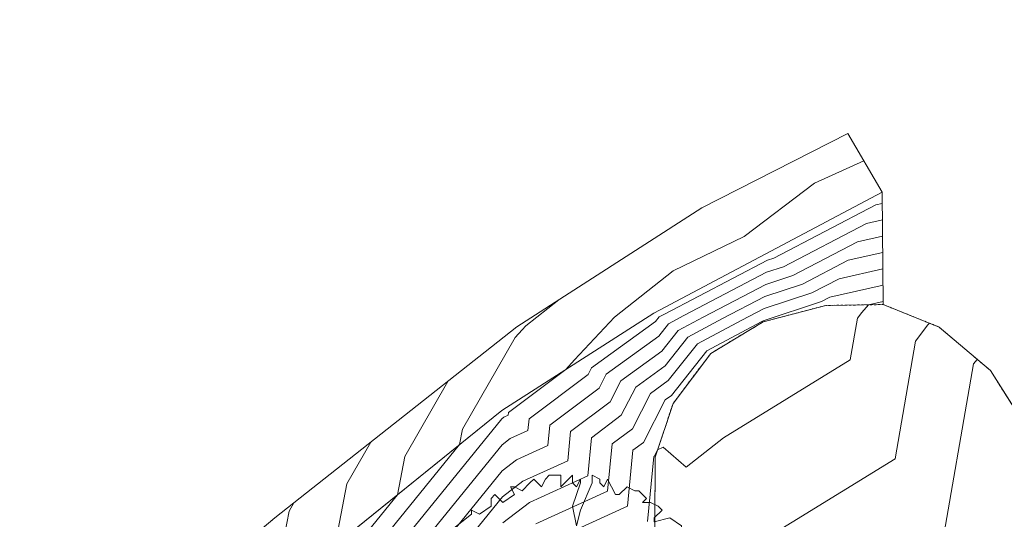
# Model space of a CAD drawing. Header units: metres. Extents: x 3490449 to 3490968, y 5754217 to 5754743.
# Tile 45 of 212: x 3490667 to 3490715, y 5754375 to 5754399. Entities that reach past the tile are written whole.
import ezdxf

# ---------------------------------------------------------------- set-up
doc = ezdxf.new("R2010")
doc.units = ezdxf.units.M
doc.header["$LTSCALE"] = 0.25
doc.linetypes.add('Kartierung-07$0$STRICHLINIE', pattern=[19.05, 12.7, -6.35])
for name, color, linetype, lineweight, true_color in [('Kartierung-07$0$$BRUCH', 7, 'Continuous', 18, 0x82563a), ('Kartierung-07$0$$HOEHEN_Haupt', 7, 'Continuous', 18, 0x82563a), ('Kartierung-07$0$$HOEHEN_Mittel', 7, 'Continuous', 18, 0x82563a), ('Kartierung-07$0$B_Baum', 7, 'Continuous', 18, 0x82563a), ('Kartierung-07$0$B_Befestigt', 7, 'Continuous', 18, 0x82563a), ('Kartierung-07$0$B_Flachbord', 7, 'Kartierung-07$0$STRICHLINIE', 18, 0x82563a), ('Kartierung-07$0$Hilfe_DGM', 7, 'Continuous', 18, 0x82563a)]:
    doc.layers.add(name, color=color, linetype=linetype, lineweight=lineweight, true_color=true_color)

# ---------------------------------------------------------------- blocks, each defined once
blk = doc.blocks.new('Kartierung-07$0$B_Baum')
at = {"layer": 'Kartierung-07$0$B_Baum'}
blk.add_lwpolyline([(-0.4417, -0.1918), (-0.4667, -0.1793), (-0.4542, -0.1418), (-0.4667, -0.1418), (-0.4792, -0.1543), (-0.4917, -0.1293), (-0.4792, -0.1168), (-0.4792, -0.1043), (-0.4542, -0.0793), (-0.4792, -0.0793), (-0.4917, -0.0543), (-0.4792, -0.0543), (-0.4917, -0.0293), (-0.4917, -0.0043), (-0.4792, 0.0082), (-0.4792, -0.0043), (-0.4667, -0.0043), (-0.4542, 0.0082), (-0.4667, 0.0457), (-0.4917, 0.0332), (-0.5042, 0.0707), (-0.4667, 0.0957), (-0.4792, 0.1082), (-0.4542, 0.1207), (-0.4542, 0.1457), (-0.4542, 0.1707), (-0.4292, 0.1832), (-0.3542, 0.1457), (-0.3417, 0.1582), (-0.2917, 0.1082), (-0.2792, 0.1207), (-0.3292, 0.1707), (-0.3542, 0.1707), (-0.4292, 0.2082), (-0.4417, 0.2332), (-0.4167, 0.2332), (-0.4042, 0.2457), (-0.4167, 0.2832), (-0.4042, 0.2957), (-0.3792, 0.2957), (-0.3667, 0.3082), (-0.3667, 0.3332), (-0.3792, 0.3332), (-0.3167, 0.3832), (-0.3167, 0.3957), (-0.2917, 0.3832), (-0.2542, 0.4082), (-0.2542, 0.4332), (-0.2417, 0.4457), (-0.2167, 0.4207), (-0.1792, 0.4457), (-0.1917, 0.4707), (-0.1792, 0.4707), (-0.1542, 0.4582), (-0.1292, 0.4832), (-0.1167, 0.4957), (-0.0917, 0.4707), (-0.0792, 0.4957), (-0.0667, 0.5082), (-0.0292, 0.5082), (-0.0292, 0.4707), (-0.0167, 0.4832), (0.0083, 0.5082), (0.0083, 0.4832), (0.0208, 0.4707), (0.0333, 0.4957), (0.0333, 0.4832), (0.0083, 0.4082), (0.0208, 0.3457), (0.0333, 0.3957), (0.0708, 0.4832), (0.0708, 0.5082), (0.0958, 0.4957), (0.0958, 0.4832), (0.1083, 0.4707), (0.1208, 0.4957), (0.1333, 0.4707), (0.1458, 0.4457), (0.1583, 0.4457), (0.1833, 0.4707), (0.2083, 0.4582), (0.2208, 0.4582), (0.2458, 0.4332), (0.2333, 0.4207), (0.2583, 0.4207), (0.2833, 0.4082), (0.2958, 0.3957), (0.2708, 0.3707), (0.2708, 0.3582), (0.3208, 0.3707), (0.3583, 0.3457), (0.3583, 0.3332), (0.4083, 0.3082), (0.4208, 0.2832), (0.4208, 0.2582), (0.4583, 0.2457), (0.4333, 0.2207), (0.4583, 0.1957), (0.4083, 0.1832), (0.2958, 0.1332), (0.3083, 0.1207), (0.4208, 0.1582), (0.4833, 0.1457), (0.4708, 0.1207), (0.5083, 0.0957), (0.4958, 0.0832), (0.4958, 0.0707), (0.4833, 0.0457), (0.5083, -0.0168), (0.4958, -0.0293), (0.4958, -0.0918), (0.4833, -0.1168), (0.4583, -0.0793), (0.3583, -0.0668), (0.3833, -0.0918), (0.4083, -0.1043), (0.4333, -0.1293), (0.4208, -0.1918), (0.4583, -0.2168), (0.4333, -0.2418), (0.3958, -0.2418), (0.4208, -0.2793), (0.3958, -0.2918), (0.3833, -0.3418), (0.3708, -0.3418), (0.2583, -0.2293), (0.2208, -0.2418), (0.2583, -0.2668), (0.2958, -0.3043), (0.3083, -0.3793), (0.2833, -0.4168), (0.2583, -0.4043), (0.2458, -0.4418), (0.2083, -0.4293), (0.1458, -0.5043), (0.1208, -0.4793), (0.0833, -0.5168), (0.0833, -0.4793), (0.0583, -0.5043), (0.0333, -0.5043), (0.0333, -0.4543), (0.0208, -0.3668), (-0.0167, -0.5043), (-0.0417, -0.5043), (-0.0667, -0.4793), (-0.1042, -0.4918), (-0.1292, -0.4918), (-0.1167, -0.4668), (-0.1417, -0.4543), (-0.1542, -0.4793), (-0.1917, -0.4543), (-0.1167, -0.3668), (-0.1167, -0.3293), (-0.1542, -0.3293), (-0.1792, -0.4043), (-0.2292, -0.4418), (-0.2542, -0.4418), (-0.2542, -0.4043), (-0.3042, -0.4043), (-0.3167, -0.3918), (-0.3167, -0.3668), (-0.3417, -0.3668), (-0.3917, -0.3168), (-0.3417, -0.2668), (-0.2917, -0.2293), (-0.3042, -0.2043), (-0.3917, -0.2918), (-0.4042, -0.2668), (-0.4417, -0.2418), (-0.3042, -0.1543), (-0.3042, -0.1293), (-0.2792, -0.1043), (-0.2792, -0.0918), (-0.3542, -0.1668), (-0.3792, -0.1668), (-0.4417, -0.1918)], dxfattribs=at)

msp = doc.modelspace()

# ---------------------------------------------------------------- linework, layer by layer
at = {"layer": 'Kartierung-07$0$$BRUCH', "ltscale": 0.02}
for p, q in [((3490707.016, 5754393.445), (3490699.974, 5754389.859)), ((3490697.648, 5754384.774), (3490708.671, 5754390.61)), ((3490699.974, 5754389.859), (3490691.049, 5754384.113)), ((3490705.944, 5754385.145), (3490702.925, 5754384.352)), ((3490708.725, 5754385.188), (3490705.944, 5754385.145)), ((3490711.421, 5754384.102), (3490708.725, 5754385.188)), ((3490690.312, 5754380.082), (3490697.648, 5754384.774)), ((3490702.925, 5754384.352), (3490700.398, 5754382.83)), ((3490691.049, 5754384.113), (3490679.365, 5754374.9)), ((3490713.893, 5754382.003), (3490711.421, 5754384.102)), ((3490700.398, 5754382.83), (3490698.583, 5754380.42)), ((3490715.647, 5754379.23), (3490713.893, 5754382.003)), ((3490698.583, 5754380.42), (3490697.72, 5754377.835)), ((3490674.26, 5754367.107), (3490690.312, 5754380.082)), ((3490697.72, 5754377.835), (3490697.697, 5754374.458)), ((3490679.365, 5754374.9), (3490670.899, 5754367.785))]:
    msp.add_line(p, q, dxfattribs=at)
at = {"layer": 'Kartierung-07$0$$HOEHEN_Haupt', "ltscale": 0.02}
for points in [[(3490708.7, 5754387.702), (3490707.032, 5754387.326), (3490704.821, 5754386.172), (3490703.011, 5754385.577), (3490700.967, 5754384.509), (3490699.291, 5754383.613), (3490698.194, 5754382.233), (3490696.779, 5754381.207), (3490696.082, 5754379.846), (3490694.643, 5754378.768), (3490694.461, 5754376.923), (3490691.649, 5754375.64), (3490690.369, 5754374.659)], [(3490665.657, 5754356.466), (3490667.442, 5754358.464), (3490668.546, 5754359.38), (3490669.353, 5754359.892), (3490673.817, 5754363.597), (3490675.123, 5754364.461), (3490676.058, 5754365.08), (3490676.928, 5754365.657), (3490682.316, 5754371.724), (3490682.956, 5754372.176), (3490683.154, 5754372.316), (3490683.524, 5754372.577), (3490688.276, 5754378.436), (3490688.418, 5754379.185), (3490690.955, 5754383.596), (3490691.302, 5754383.968), (3490691.478, 5754384.156), (3490693.077, 5754385.419)], [(3490711.45, 5754372.972), (3490713.081, 5754382.324), (3490713.253, 5754382.546)]]:
    msp.add_lwpolyline(points, dxfattribs=at)
at = {"layer": 'Kartierung-07$0$$HOEHEN_Mittel', "ltscale": 0.02}
for points in [[(3490707.786, 5754392.125), (3490705.402, 5754391.037), (3490702.005, 5754388.477), (3490698.578, 5754386.808), (3490695.763, 5754384.585), (3490693.828, 5754382.515), (3490693.401, 5754382.058), (3490690.633, 5754379.985), (3490690.619, 5754379.848), (3490690.411, 5754379.753), (3490690.316, 5754379.68), (3490684.142, 5754372.069), (3490683.588, 5754371.677), (3490683.291, 5754371.467), (3490682.33, 5754370.788), (3490677.499, 5754365.347), (3490676.442, 5754364.647), (3490675.307, 5754363.896), (3490673.722, 5754362.847), (3490669.859, 5754359.64), (3490668.88, 5754359.019), (3490667.936, 5754358.236), (3490665.771, 5754355.812)], [(3490708.676, 5754390.066), (3490708.365, 5754389.996), (3490703.446, 5754387.43), (3490703.134, 5754387.327), (3490698.17, 5754384.732), (3490697.906, 5754384.591), (3490697.734, 5754384.374), (3490694.648, 5754382.137), (3490694.482, 5754381.812), (3490691.635, 5754379.681), (3490691.58, 5754379.117), (3490690.721, 5754378.725), (3490690.329, 5754378.425), (3490684.761, 5754371.56)], [(3490708.684, 5754389.278), (3490707.92, 5754389.106), (3490703.904, 5754387.011), (3490703.093, 5754386.744), (3490699.102, 5754384.658), (3490698.368, 5754384.265), (3490697.887, 5754383.661), (3490695.358, 5754381.827), (3490695.015, 5754381.157), (3490692.638, 5754379.377), (3490692.54, 5754378.385), (3490691.03, 5754377.697), (3490690.342, 5754377.17), (3490685.38, 5754371.052)], [(3490708.692, 5754388.49), (3490707.476, 5754388.216), (3490704.363, 5754386.591), (3490703.052, 5754386.161), (3490700.035, 5754384.583), (3490698.829, 5754383.939), (3490698.04, 5754382.947), (3490696.068, 5754381.517), (3490695.549, 5754380.502), (3490693.64, 5754379.073), (3490693.5, 5754377.654), (3490691.34, 5754376.668), (3490690.355, 5754375.914), (3490685.999, 5754370.543)], [(3490708.708, 5754386.914), (3490706.588, 5754386.436), (3490705.279, 5754385.753), (3490702.97, 5754384.994), (3490701.899, 5754384.434), (3490699.752, 5754383.287), (3490698.347, 5754381.519), (3490697.489, 5754380.897), (3490696.616, 5754379.191), (3490695.645, 5754378.464), (3490695.421, 5754376.191), (3490691.959, 5754374.612)], [(3490708.716, 5754386.126), (3490706.144, 5754385.546), (3490705.738, 5754385.334), (3490702.929, 5754384.41), (3490702.832, 5754384.359), (3490700.213, 5754382.96), (3490698.5, 5754380.805), (3490698.199, 5754380.587), (3490697.149, 5754378.536), (3490696.647, 5754378.16), (3490696.381, 5754375.46), (3490692.268, 5754373.584)], [(3490697.342, 5754374.729), (3490697.65, 5754377.856), (3490697.683, 5754377.881), (3490697.834, 5754378.176), (3490698.096, 5754378.305), (3490699.22, 5754377.341), (3490701.014, 5754378.756), (3490707.131, 5754382.519), (3490707.483, 5754384.537), (3490707.695, 5754384.811), (3490708.011, 5754385.177), (3490708.724, 5754385.338)], [(3490701.743, 5754373.103), (3490709.291, 5754377.746), (3490710.282, 5754383.43), (3490710.88, 5754384.205), (3490710.953, 5754384.29)], [(3490666.948, 5754358.691), (3490668.212, 5754359.74), (3490668.847, 5754360.143), (3490673.911, 5754364.347), (3490674.938, 5754365.027), (3490675.674, 5754365.513), (3490676.358, 5754365.967), (3490682.301, 5754372.659), (3490682.621, 5754372.885), (3490682.72, 5754372.955), (3490682.905, 5754373.086), (3490685.281, 5754376.015), (3490685.632, 5754377.867), (3490687.711, 5754381.481)], [(3490650.551, 5754351.114), (3490651.601, 5754350.986), (3490653.209, 5754350.797), (3490654.367, 5754350.661), (3490654.731, 5754350.836), (3490654.785, 5754350.872), (3490658.725, 5754352.852), (3490659.899, 5754353.593), (3490660.977, 5754354.274), (3490661.978, 5754354.907), (3490665.43, 5754357.772), (3490666.454, 5754358.919), (3490667.878, 5754360.101), (3490668.341, 5754360.395), (3490674.006, 5754365.097), (3490674.754, 5754365.592), (3490675.289, 5754365.946), (3490675.788, 5754366.277), (3490682.286, 5754373.594), (3490682.847, 5754376.548), (3490684.002, 5754378.556)], [(3490652.464, 5754352.736), (3490655.457, 5754352.382), (3490656.342, 5754352.281), (3490659.087, 5754353.661), (3490659.826, 5754354.127), (3490660.504, 5754354.556), (3490661.135, 5754354.954), (3490665.316, 5754358.425), (3490665.96, 5754359.146), (3490667.545, 5754360.462), (3490667.835, 5754360.646), (3490674.101, 5754365.847), (3490674.57, 5754366.157), (3490674.905, 5754366.379), (3490675.218, 5754366.586), (3490679.291, 5754371.174), (3490679.949, 5754374.639), (3490680.061, 5754375.23), (3490680.292, 5754375.631)]]:
    msp.add_lwpolyline(points, dxfattribs=at)
at = {"layer": 'Kartierung-07$0$B_Befestigt', "ltscale": 0.02}
for points, elevation in [([(3490707.016, 5754393.445), (3490699.974, 5754389.859), (3490691.049, 5754384.113), (3490679.365, 5754374.9), (3490670.899, 5754367.785), (3490658.241, 5754357.635), (3490646.514, 5754347.692)], 145.927), ([(3490637.85, 5754336.067), (3490639.586, 5754338.178), (3490642.721, 5754341.146), (3490649.665, 5754346.806), (3490659.701, 5754355.035), (3490674.26, 5754367.107), (3490690.312, 5754380.082), (3490697.648, 5754384.774), (3490708.671, 5754390.61)], 144.943)]:
    msp.add_lwpolyline(points, dxfattribs=dict(at, elevation=elevation))
at = {"layer": 'Kartierung-07$0$B_Flachbord', "ltscale": 0.02, "flags": 128}
msp.add_lwpolyline([(3490673.878, 5754348.259), (3490694.007, 5754359.054), (3490708.479, 5754366.772), (3490713.112, 5754369.296), (3490715.238, 5754370.816), (3490716.625, 5754372.611), (3490716.702, 5754376.542), (3490715.647, 5754379.23), (3490713.893, 5754382.003), (3490711.421, 5754384.102), (3490708.725, 5754385.188), (3490705.944, 5754385.145), (3490702.925, 5754384.352), (3490700.398, 5754382.83), (3490698.583, 5754380.42), (3490697.72, 5754377.835), (3490697.697, 5754374.458), (3490697.663, 5754371.609), (3490697.14, 5754369.043), (3490695.94, 5754367), (3490693.369, 5754365.286), (3490686.941, 5754361.826), (3490669.455, 5754352.424), (3490656.059, 5754345.226), (3490643.647, 5754338.571), (3490640.198, 5754336.682), (3490637.85, 5754336.067)], dxfattribs=at)
at = {"layer": 'Kartierung-07$0$Hilfe_DGM', "ltscale": 0.02}
msp.add_lwpolyline([(3490688.571, 5754442.591), (3490672.36, 5754434.259), (3490656.437, 5754433.334), (3490655.31, 5754429.986), (3490659.925, 5754423.838), (3490667.848, 5754414.266), (3490676.529, 5754405.795), (3490672.852, 5754403.646), (3490657.562, 5754404.401), (3490656.977, 5754392.653), (3490649.011, 5754371.894), (3490643.805, 5754355.612), (3490646.514, 5754347.692), (3490658.241, 5754357.635), (3490670.899, 5754367.785), (3490679.365, 5754374.9), (3490691.049, 5754384.113), (3490699.974, 5754389.859), (3490707.016, 5754393.445), (3490708.671, 5754390.61), (3490708.725, 5754385.188), (3490711.421, 5754384.102), (3490713.893, 5754382.003), (3490715.647, 5754379.23)], dxfattribs=at)

# ---------------------------------------------------------------- block references
at = {"layer": 'Kartierung-07$0$B_Baum', "xscale": 15, "yscale": 15, "zscale": 15}
msp.add_blockref('Kartierung-07$0$B_Baum', (3490693.611, 5754369.338, 300.943), dxfattribs=at)

doc.saveas('drawing.dxf')
